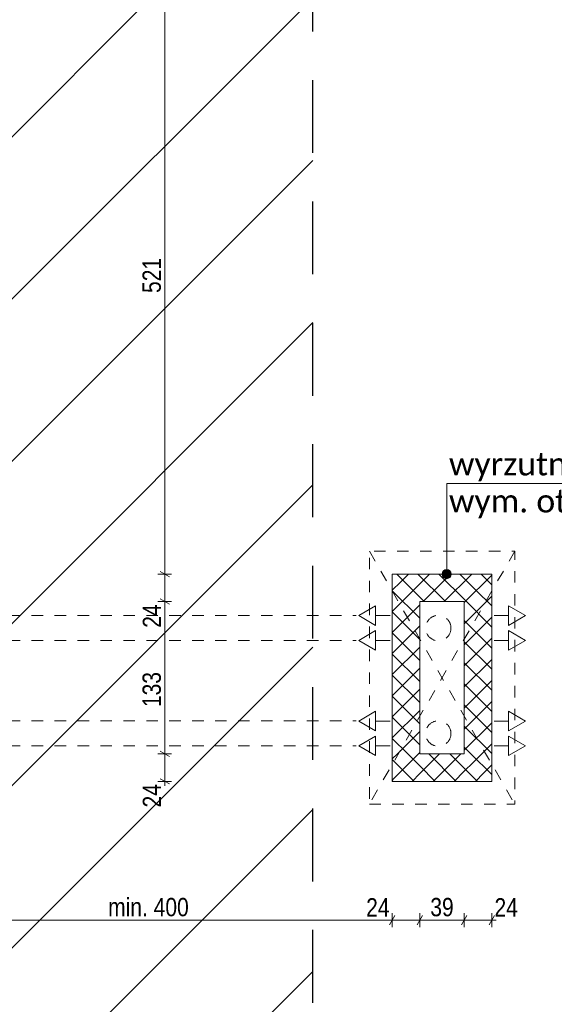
# Model space of a CAD drawing. Header units: centimetres. Extents: x 18292 to 3593338517, y 11794 to 62103.
# Tile 41 of 147: x 30116 to 30583, y 54931 to 55789. Entities that reach past the tile are written whole.
import ezdxf

# ---------------------------------------------------------------- set-up
doc = ezdxf.new("R2010")
doc.units = ezdxf.units.CM
doc.header["$MEASUREMENT"] = 0
doc.linetypes.add('Dashed-002', pattern=[20, 10, -10])
doc.linetypes.add('Long Dashed', pattern=[105.83333, 63.499999, -42.333331])
for name, color, linetype in [('499-Wymiary i opisy', 7, 'Continuous'), ('__PROJEKTOWANE', 7, 'Continuous'), ('__PROJEKTOWANE_CZERPNIE', 7, 'Continuous'), ('__PROJEKTOWANE_WYPOSAŻENIE', 7, 'Continuous')]:
    doc.layers.add(name, color=color, linetype=linetype)
doc.styles.add('GENERATED_STYLE_1', font='txt')
doc.styles.add('GENERATED_STYLE_4', font='txt')
doc.styles.add('GENERATED_STYLE_7', font='txt')
doc.dimstyles.new('GENERATED_STYLE__1', dxfattribs={"dimtxt": 16, "dimasz": 6.08, "dimexe": 0.18, "dimexo": 0.0625, "dimgap": 0.09, "dimtad": 1, "dimtih": 1, "dimtoh": 1, "dimdec": 0, "dimzin": 0, "dimdsep": 46, "dimtxsty": 'GENERATED_STYLE_4', "dimblk": 'ARROWHEAD_2', "dimblk1": 'ARROWHEAD_2', "dimblk2": 'ARROWHEAD_2', "dimcen": 0.09, "dimse1": 1, "dimse2": 1, "dimclrd": 7, "dimclre": 7, "dimclrt": 7, "dimadec": 0, "dimazin": 0, "dimtfac": 1, "dimtdec": 4, "dimtmove": 0, "dimatfit": 3, "dimfxl": 0, "dimtolj": 1, "dimtzin": 0, "dimarcsym": 0})
doc.dimstyles.new('GENERATED_STYLE__4', dxfattribs={"dimtxt": 16, "dimasz": 6.08, "dimexe": 0.18, "dimexo": 0.0625, "dimgap": 0.09, "dimtad": 1, "dimdec": 0, "dimzin": 0, "dimdsep": 46, "dimtxsty": 'GENERATED_STYLE_4', "dimblk": 'ARROWHEAD_2', "dimblk1": 'ARROWHEAD_2', "dimblk2": 'ARROWHEAD_2', "dimcen": 0.09, "dimse1": 1, "dimse2": 1, "dimclrd": 7, "dimclre": 7, "dimclrt": 7, "dimadec": 0, "dimazin": 0, "dimtfac": 1, "dimtdec": 4, "dimtmove": 0, "dimatfit": 3, "dimfxl": 0, "dimtolj": 1, "dimtzin": 0, "dimarcsym": 0})
doc.dimstyles.new('GENERATED_STYLE__6', dxfattribs={"dimtxt": 16, "dimasz": 6.08, "dimexe": 0.18, "dimexo": 0.0625, "dimgap": 0.09, "dimtad": 1, "dimdec": 0, "dimzin": 0, "dimdsep": 46, "dimtxsty": 'GENERATED_STYLE_1', "dimblk": 'ARROWHEAD_2', "dimblk1": 'ARROWHEAD_2', "dimblk2": 'ARROWHEAD_2', "dimcen": 0.09, "dimse1": 1, "dimse2": 1, "dimclrd": 7, "dimclre": 7, "dimclrt": 7, "dimadec": 0, "dimazin": 0, "dimtfac": 1, "dimtdec": 4, "dimtmove": 0, "dimatfit": 3, "dimfxl": 0, "dimtolj": 1, "dimtzin": 0, "dimarcsym": 0})
pattern_1 = [(45, (4868174.165, 3898003.605), (-9.192387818, 9.192387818), []), (135, (4868174.165, 3898003.605), (9.192387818, 9.192387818), [])]

# ---------------------------------------------------------------- blocks, each defined once
blk = doc.blocks.new('*D126', base_point=(4868174.17, 3898003.61))
at = {"layer": '499-Wymiary i opisy', "color": 7, "linetype": 'Continuous', "lineweight": 13}
for p, q in [((31249.77, 59744.18), (31241.77, 59748.8)), ((31245.77, 59746.49), (31245.77, 59750.41)), ((31251.77, 59746.49), (31239.77, 59746.49)), ((31245.77, 52927.49), (31245.77, 59746.49)), ((31251.77, 52927.49), (31239.77, 52927.49)), ((31241.77, 52929.8), (31249.77, 52925.18)), ((31245.77, 52923.58), (31245.77, 52927.49))]:
    blk.add_line(p, q, dxfattribs=at)
at = {"layer": '499-Wymiary i opisy', "color": 7, "lineweight": 13, "insert": (31242.57, 56311.39), "char_height": 16, "attachment_point": 7, "rotation": 90, "style": 'GENERATED_STYLE_1'}
blk.add_mtext('\\A1;{\\pql;\\fArial Narrow|b1|i0|c238|p34;6\xa0819}', dxfattribs=at)
blk = doc.blocks.new('ARROWHEAD_2')
at = {"color": 0, "linetype": 'Continuous', "lineweight": 0}
for p, q in [((0, 0), (-1, 0)), ((-0.38, -0.66), (0.38, 0.66))]:
    blk.add_line(p, q, dxfattribs=at)
blk = doc.blocks.new('*D130', base_point=(4868174.17, 3898003.61))
at = {"layer": '499-Wymiary i opisy', "color": 7, "linetype": 'Continuous', "lineweight": 13}
for p, q in [((31221.77, 55826.49), (31209.77, 55826.49)), ((31211.77, 55828.8), (31219.77, 55824.18)), ((31215.77, 54595.49), (31215.77, 55826.49)), ((31211.77, 54597.8), (31219.77, 54593.18)), ((31221.77, 54595.49), (31209.77, 54595.49))]:
    blk.add_line(p, q, dxfattribs=at)
at = {"layer": '499-Wymiary i opisy', "color": 7, "lineweight": 13, "insert": (31212.57, 55187.95), "char_height": 16, "attachment_point": 7, "rotation": 90, "style": 'GENERATED_STYLE_4'}
blk.add_mtext('\\A1;{\\pql;\\fArial Narrow|b0|i0|c238|p34;1\xa0231}', dxfattribs=at)
blk = doc.blocks.new('*D138', base_point=(4868174.17, 3898003.61))
at = {"layer": '499-Wymiary i opisy', "color": 7, "linetype": 'Continuous', "lineweight": 13}
for p, q in [((31191.77, 55826.49), (31179.77, 55826.49)), ((31181.77, 55828.8), (31189.77, 55824.18)), ((31185.77, 54595.49), (31185.77, 55826.49)), ((31181.77, 54597.8), (31189.77, 54593.18)), ((31191.77, 54595.49), (31179.77, 54595.49))]:
    blk.add_line(p, q, dxfattribs=at)
at = {"layer": '499-Wymiary i opisy', "color": 7, "lineweight": 13, "insert": (31182.57, 55187.95), "char_height": 16, "attachment_point": 7, "rotation": 90, "style": 'GENERATED_STYLE_4'}
blk.add_mtext('\\A1;{\\pql;\\fArial Narrow|b0|i0|c238|p34;1\xa0231}', dxfattribs=at)
blk = doc.blocks.new('*D174', base_point=(4868174.17, 3898003.61))
at = {"layer": '499-Wymiary i opisy', "color": 7, "linetype": 'Continuous', "lineweight": 13}
for p, q in [((30248.94, 55148.99), (30236.94, 55148.99)), ((30238.94, 55151.3), (30246.94, 55146.68)), ((30242.94, 55124.99), (30242.94, 55148.99)), ((30248.94, 55124.99), (30236.94, 55124.99)), ((30238.94, 55127.3), (30246.94, 55122.68)), ((30242.94, 55121.08), (30242.94, 55124.99))]:
    blk.add_line(p, q, dxfattribs=at)
at = {"layer": '499-Wymiary i opisy', "color": 7, "lineweight": 13, "insert": (30239.74, 55102.2), "char_height": 16, "attachment_point": 7, "rotation": 90, "style": 'GENERATED_STYLE_4'}
blk.add_mtext('\\A1;{\\pql;\\fArial Narrow|b0|i0|c238|p34;24}', dxfattribs=at)
blk = doc.blocks.new('*D175', base_point=(4868174.17, 3898003.61))
at = {"layer": '499-Wymiary i opisy', "color": 7, "linetype": 'Continuous', "lineweight": 13}
for p, q in [((30238.94, 55283.95), (30246.94, 55279.33)), ((30248.94, 55281.64), (30236.94, 55281.64)), ((30242.94, 55148.99), (30242.94, 55281.64)), ((30248.94, 55148.99), (30236.94, 55148.99)), ((30238.94, 55151.3), (30246.94, 55146.68))]:
    blk.add_line(p, q, dxfattribs=at)
at = {"layer": '499-Wymiary i opisy', "color": 7, "lineweight": 13, "char_height": 16, "attachment_point": 7, "rotation": 90, "style": 'GENERATED_STYLE_4'}
for s, insert in [('\\A1;{\\pql;\\fArial Narrow|b0|i0|c238|p34;24}', (30239.74, 55258.85)), ('\\A1;{\\pql;\\fArial Narrow|b0|i0|c238|p34;133}', (30239.74, 55189.71))]:
    blk.add_mtext(s, dxfattribs=dict(at, insert=insert))
blk = doc.blocks.new('*D176', base_point=(4868174.17, 3898003.61))
at = {"layer": '499-Wymiary i opisy', "color": 7, "linetype": 'Continuous', "lineweight": 13}
for p, q in [((30248.94, 55305.64), (30236.94, 55305.64)), ((30238.94, 55307.95), (30246.94, 55303.33)), ((30242.94, 55281.64), (30242.94, 55305.64)), ((30238.94, 55283.95), (30246.94, 55279.33)), ((30248.94, 55281.64), (30236.94, 55281.64))]:
    blk.add_line(p, q, dxfattribs=at)
blk = doc.blocks.new('*D177', base_point=(4868174.17, 3898003.61))
at = {"layer": '499-Wymiary i opisy', "color": 7, "linetype": 'Continuous', "lineweight": 13}
for p, q in [((30248.94, 55826.49), (30236.94, 55826.49)), ((30246.94, 55824.18), (30238.94, 55828.8)), ((30242.94, 55826.49), (30242.94, 55830.41)), ((30242.94, 55305.64), (30242.94, 55826.49)), ((30248.94, 55305.64), (30236.94, 55305.64)), ((30238.94, 55307.95), (30246.94, 55303.33))]:
    blk.add_line(p, q, dxfattribs=at)
at = {"layer": '499-Wymiary i opisy', "color": 7, "lineweight": 13, "insert": (30239.74, 55550.71), "char_height": 16, "attachment_point": 7, "rotation": 90, "style": 'GENERATED_STYLE_4'}
blk.add_mtext('\\A1;{\\pql;\\fArial Narrow|b0|i0|c238|p34;521}', dxfattribs=at)
blk = doc.blocks.new('*D257', base_point=(4868174.17, 3898003.61))
at = {"layer": '499-Wymiary i opisy', "color": 7, "linetype": 'Continuous', "lineweight": 13}
for p, q in [((30036.88, 54997.95), (30036.88, 55009.95)), ((30441.29, 54997.95), (30441.29, 55009.95)), ((30039.19, 55007.95), (30034.57, 54999.95)), ((30036.88, 55003.95), (30441.29, 55003.95)), ((30443.6, 55007.95), (30438.98, 54999.95))]:
    blk.add_line(p, q, dxfattribs=at)
at = {"layer": '499-Wymiary i opisy', "color": 7, "lineweight": 13, "char_height": 16, "attachment_point": 7, "style": 'GENERATED_STYLE_4'}
for s, insert in [('\\A1;{\\pql;\\fArial Narrow|b0|i0|c238|p34;min. 400}', (30193.53, 55007.15)), ('\\A1;{\\pql;\\fArial Narrow|b0|i0|c238|p34;24}', (30418.5, 55007.15))]:
    blk.add_mtext(s, dxfattribs=dict(at, insert=insert))
blk = doc.blocks.new('*D258', base_point=(4868174.17, 3898003.61))
at = {"layer": '499-Wymiary i opisy', "color": 7, "linetype": 'Continuous', "lineweight": 13}
for p, q in [((30441.29, 54997.95), (30441.29, 55009.95)), ((30465.29, 54997.95), (30465.29, 55009.95)), ((30443.6, 55007.95), (30438.98, 54999.95)), ((30441.29, 55003.95), (30465.29, 55003.95)), ((30467.6, 55007.95), (30462.98, 54999.95))]:
    blk.add_line(p, q, dxfattribs=at)
blk = doc.blocks.new('*D259', base_point=(4868174.17, 3898003.61))
at = {"layer": '499-Wymiary i opisy', "color": 7, "linetype": 'Continuous', "lineweight": 13}
for p, q in [((30465.29, 54997.95), (30465.29, 55009.95)), ((30504.08, 54997.95), (30504.08, 55009.95)), ((30467.6, 55007.95), (30462.98, 54999.95)), ((30465.29, 55003.95), (30504.08, 55003.95)), ((30506.39, 55007.95), (30501.77, 54999.95))]:
    blk.add_line(p, q, dxfattribs=at)
at = {"layer": '499-Wymiary i opisy', "color": 7, "lineweight": 13, "insert": (30474.44, 55007.15), "char_height": 16, "attachment_point": 7, "style": 'GENERATED_STYLE_4'}
blk.add_mtext('\\A1;{\\pql;\\fArial Narrow|b0|i0|c238|p34;39}', dxfattribs=at)
blk = doc.blocks.new('*D260', base_point=(4868174.17, 3898003.61))
at = {"layer": '499-Wymiary i opisy', "color": 7, "linetype": 'Continuous', "lineweight": 13}
for p, q in [((30504.08, 54997.95), (30504.08, 55009.95)), ((30528.08, 54997.95), (30528.08, 55009.95)), ((30506.39, 55007.95), (30501.77, 54999.95)), ((30504.08, 55003.95), (30528.08, 55003.95)), ((30525.77, 54999.95), (30530.39, 55007.95)), ((30528.08, 55003.95), (30531.99, 55003.95))]:
    blk.add_line(p, q, dxfattribs=at)
at = {"layer": '499-Wymiary i opisy', "color": 7, "lineweight": 13, "insert": (30530.39, 55007.15), "char_height": 16, "attachment_point": 7, "style": 'GENERATED_STYLE_4'}
blk.add_mtext('\\A1;{\\pql;\\fArial Narrow|b0|i0|c238|p34;24}', dxfattribs=at)

msp = doc.modelspace()

# ---------------------------------------------------------------- hatches: boundary and pattern name
at = {"layer": '__PROJEKTOWANE', "linetype": 'Continuous', "lineweight": 13}
h = msp.add_hatch(dxfattribs=at)
h.set_pattern_fill('Bloczki_ceramiczne_kopia_DD', color=150, style=0, pattern_type=2)
h.set_pattern_definition([(45, (4868174.17, 3898003.61), (-70.7106781, 70.7106781), [])])
h.paths.add_polyline_path([(29714.88, 54617.49), (30014.88, 54617.49), (30014.88, 55810.49), (29733.88, 55810.49), (29733.88, 56706.54), (30093.98, 56706.54), (30092.06, 56167.49), (30371.88, 56167.49), (30371.88, 54260.49), (30071.88, 54260.49), (30071.88, 53759.49), (28132.88, 53759.49), (28132.88, 54560.49), (27833.92, 54560.49), (27832.9, 55446.69), (26114.07, 55446.61), (26114.07, 55792.49), (28189.88, 55792.49), (28189.88, 54917.49), (28489.88, 54917.49), (28489.88, 54116.49), (29714.88, 54116.49)])
msp.add_hatch(color=150, dxfattribs=at).paths.add_polyline_path([(30484.73, 55305.64), (30485.03, 55304.11), (30485.9, 55302.81), (30487.2, 55301.94), (30488.73, 55301.64), (30490.26, 55301.94), (30491.55, 55302.81), (30492.42, 55304.11), (30492.73, 55305.64), (30492.42, 55307.17), (30491.55, 55308.47), (30490.26, 55309.33), (30488.73, 55309.64), (30487.2, 55309.33), (30485.9, 55308.47), (30485.03, 55307.17)])
at = {"layer": '__PROJEKTOWANE_CZERPNIE', "linetype": 'Continuous', "lineweight": 0, "true_color": 0x000000}
h = msp.add_hatch(dxfattribs=at)
h.set_pattern_fill('Concrete_Block_000a', color=18, style=0, pattern_type=2)
h.set_pattern_definition(pattern_1)
h.paths.add_polyline_path([(30465.29, 55281.64), (30504.08, 55281.64), (30528.08, 55305.64), (30441.29, 55305.64)])
h = msp.add_hatch(dxfattribs=at)
h.set_pattern_fill('Concrete_Block_000a', color=18, style=0, pattern_type=2)
h.set_pattern_definition(pattern_1)
h.paths.add_polyline_path([(30465.29, 55148.99), (30465.29, 55281.64), (30441.29, 55305.64), (30441.29, 55148.99)])
h = msp.add_hatch(dxfattribs=at)
h.set_pattern_fill('Concrete_Block_000a', color=18, style=0, pattern_type=2)
h.set_pattern_definition(pattern_1)
h.paths.add_polyline_path([(30528.08, 55148.99), (30528.08, 55305.64), (30504.08, 55281.64), (30504.08, 55148.99)])
h = msp.add_hatch(dxfattribs=at)
h.set_pattern_fill('Concrete_Block_000a', color=18, style=0, pattern_type=2)
h.set_pattern_definition(pattern_1)
h.paths.add_polyline_path([(30465.29, 55148.99), (30441.29, 55148.99), (30441.29, 55124.99)])
h = msp.add_hatch(dxfattribs=at)
h.set_pattern_fill('Concrete_Block_000a', color=18, style=0, pattern_type=2)
h.set_pattern_definition(pattern_1)
h.paths.add_polyline_path([(30465.29, 55148.99), (30441.29, 55124.99), (30465.29, 55124.99)])
h = msp.add_hatch(dxfattribs=at)
h.set_pattern_fill('Concrete_Block_000a', color=18, style=0, pattern_type=2)
h.set_pattern_definition(pattern_1)
h.paths.add_polyline_path([(30504.08, 55148.99), (30465.29, 55148.99), (30465.29, 55124.99), (30504.08, 55124.99)])
h = msp.add_hatch(dxfattribs=at)
h.set_pattern_fill('Concrete_Block_000a', color=18, style=0, pattern_type=2)
h.set_pattern_definition(pattern_1)
h.paths.add_polyline_path([(30504.08, 55148.99), (30528.08, 55124.99), (30528.08, 55148.99)])
h = msp.add_hatch(dxfattribs=at)
h.set_pattern_fill('Concrete_Block_000a', color=18, style=0, pattern_type=2)
h.set_pattern_definition(pattern_1)
h.paths.add_polyline_path([(30504.08, 55124.99), (30528.08, 55124.99), (30504.08, 55148.99)])

# ---------------------------------------------------------------- linework, layer by layer
at = {"layer": '__PROJEKTOWANE', "color": 150, "linetype": 'Continuous', "lineweight": 13}
for p, q in [((30488.73, 55384.51), (30488.73, 55309.64)), ((30873.75, 55384.51), (30488.73, 55384.51))]:
    msp.add_line(p, q, dxfattribs=at)
at = {"layer": '__PROJEKTOWANE', "color": 7, "linetype": 'Continuous', "lineweight": 13}
for p, q in [((30411.99, 55269.42), (30426.72, 55277.92)), ((30426.72, 55277.92), (30426.72, 55260.92)), ((30557.37, 55269.42), (30542.65, 55277.92)), ((30542.65, 55260.92), (30542.65, 55277.92)), ((30411.99, 55269.42), (30426.72, 55260.92)), ((30439.36, 55269.42), (30426.72, 55269.42)), ((30530, 55269.42), (30542.65, 55269.42)), ((30557.37, 55269.42), (30542.65, 55260.92)), ((30411.99, 55247.87), (30426.72, 55256.37)), ((30426.72, 55256.37), (30426.72, 55239.37)), ((30557.37, 55247.87), (30542.65, 55256.37)), ((30542.65, 55239.37), (30542.65, 55256.37)), ((30411.99, 55247.87), (30426.72, 55239.37)), ((30439.36, 55247.87), (30426.72, 55247.87)), ((30530, 55247.87), (30542.65, 55247.87)), ((30557.37, 55247.87), (30542.65, 55239.37)), ((30411.99, 55177.52), (30426.72, 55186.02)), ((30426.72, 55186.02), (30426.72, 55169.02)), ((30557.37, 55177.52), (30542.65, 55186.02)), ((30542.65, 55169.02), (30542.65, 55186.02)), ((30411.99, 55177.52), (30426.72, 55169.02)), ((30439.36, 55177.52), (30426.72, 55177.52)), ((30530, 55177.52), (30542.65, 55177.52)), ((30557.37, 55177.52), (30542.65, 55169.02)), ((30411.99, 55155.96), (30426.72, 55164.46)), ((30426.72, 55164.46), (30426.72, 55147.46)), ((30557.37, 55155.96), (30542.65, 55164.46)), ((30542.65, 55147.46), (30542.65, 55164.46)), ((30411.99, 55155.96), (30426.72, 55147.46)), ((30439.36, 55155.96), (30426.72, 55155.96)), ((30530, 55155.96), (30542.65, 55155.96)), ((30557.37, 55155.96), (30542.65, 55147.46))]:
    msp.add_line(p, q, dxfattribs=at)
at = {"layer": '__PROJEKTOWANE', "color": 7, "linetype": 'Long Dashed', "lineweight": 25, "flags": 128}
msp.add_lwpolyline([(27830.97, 55446.62), (27834.01, 54560.49), (28132.88, 54560.49), (28132.88, 53759.49), (30071.88, 53759.49), (30071.88, 54260.49), (30371.88, 54260.49), (30371.88, 56167.49), (30092.06, 56167.49), (30093.88, 56678.32)], dxfattribs=at)
at = {"layer": '__PROJEKTOWANE', "color": 150, "linetype": 'Continuous', "lineweight": 13}
msp.add_circle((30488.73, 55305.64), 4, dxfattribs=at)
at = {"layer": '__PROJEKTOWANE_CZERPNIE', "color": 150, "linetype": 'Continuous', "lineweight": 13, "flags": 128}
for points in [[(30528.08, 55305.64), (30441.29, 55305.64)], [(30441.29, 55305.64), (30441.29, 55124.99)], [(30528.08, 55124.99), (30528.08, 55305.64)], [(30465.29, 55281.64), (30504.08, 55281.64)], [(30465.29, 55148.99), (30465.29, 55281.64)], [(30504.08, 55281.64), (30504.08, 55148.99)], [(30504.08, 55148.99), (30465.29, 55148.99)], [(30441.29, 55124.99), (30465.29, 55124.99)], [(30465.29, 55124.99), (30504.08, 55124.99)], [(30528.08, 55124.99), (30504.08, 55124.99)]]:
    msp.add_lwpolyline(points, dxfattribs=at)
at = {"layer": '__PROJEKTOWANE_WYPOSAŻENIE', "color": 7, "linetype": 'Dashed-002', "lineweight": 13}
for p, q in [((30421.29, 55325.64), (30548.08, 55104.99)), ((30548.08, 55325.64), (30421.29, 55104.99))]:
    msp.add_line(p, q, dxfattribs=at)
at = {"layer": '__PROJEKTOWANE_WYPOSAŻENIE', "color": 7, "linetype": 'Dashed-002', "lineweight": 13, "flags": 128}
msp.add_lwpolyline([(30421.29, 55104.99), (30548.08, 55104.99), (30548.08, 55325.64), (30421.29, 55325.64)], close=True, dxfattribs=at)
for points in [[(29986.88, 55269.64), (30409.88, 55269.64)], [(29986.88, 55247.7), (30409.88, 55247.7)], [(29986.88, 55177.74), (30409.88, 55177.74)], [(29986.88, 55155.8), (30409.88, 55155.8)]]:
    msp.add_lwpolyline(points, dxfattribs=at)
at = {"layer": '__PROJEKTOWANE_WYPOSAŻENIE', "color": 7, "linetype": 'Dashed-002', "lineweight": 13}
for centre in [(30481.41, 55258.57), (30481.41, 55166.67)]:
    msp.add_circle(centre, 11.07, dxfattribs=at)

# ---------------------------------------------------------------- texts
at = {"layer": '__PROJEKTOWANE', "color": 150, "linetype": 'Continuous', "lineweight": 13, "insert": (30490.67, 55354.37), "char_height": 20, "attachment_point": 7, "line_spacing_factor": 0.967313, "style": 'GENERATED_STYLE_7'}
msp.add_mtext('\\A1;{\\pql;\\fCalibri Light|b0|i0|c238|p34;wyrzutnia zbiorcza murowana \\P\\pql;\\fCalibri Light|b0|i0|c238|p34;wym. otworu netto 20x50cm}', dxfattribs=at)

# ---------------------------------------------------------------- dimensions: what is measured, and where the dimension line sits
at = {"layer": '499-Wymiary i opisy', "color": 7, "linetype": 'Continuous', "lineweight": 13}
for base, p1, p2, dimstyle, picture, middle in [((31245.77, 59746.49), (24264.88, 52927.49), (25791.88, 59746.49), 'GENERATED_STYLE__6', '*D126', (31234.57, 56338.88)), ((30242.94, 55826.49), (30441.29, 55305.64), (30036.88, 55826.49), 'GENERATED_STYLE__4', '*D177', (30231.74, 55569)), ((31215.77, 55826.49), (30036.88, 54595.49), (30036.88, 55826.49), 'GENERATED_STYLE__4', '*D130', (31204.57, 55215.44)), ((31185.77, 55826.49), (30036.88, 54595.49), (30036.88, 55826.49), 'GENERATED_STYLE__4', '*D138', (31174.57, 55215.44)), ((30242.94, 55305.64), (30465.29, 55281.64), (30441.29, 55305.64), 'GENERATED_STYLE__4', '*D176', (30231.74, 55271.04)), ((30242.94, 55281.64), (30465.29, 55148.99), (30465.29, 55281.64), 'GENERATED_STYLE__4', '*D175', (30231.74, 55208.01)), ((30242.94, 55148.99), (30441.29, 55124.99), (30465.29, 55148.99), 'GENERATED_STYLE__4', '*D174', (30231.74, 55114.4))]:
    dim = msp.add_linear_dim(base=base, p1=p1, p2=p2, angle=90, dimstyle=dimstyle, dxfattribs=at)
    dim.commit()
    dim.dimension.update_dxf_attribs({"geometry": picture, "text_midpoint": middle, "dimtype": 160, "text_rotation": 90})
dim = msp.add_linear_dim(base=(30441.29, 55003.95), p1=(30036.88, 55210.99), p2=(30441.29, 55124.99), text='min. 400', dimstyle='GENERATED_STYLE__1', dxfattribs=at)
dim.commit()
dim.dimension.update_dxf_attribs({"geometry": '*D257', "text_midpoint": (30236.22, 55015.15), "dimtype": 160})
for base, p1, p2, picture, middle in [((30465.29, 55003.95), (30441.29, 55124.99), (30465.29, 55148.99), '*D258', (30430.69, 55015.15)), ((30504.08, 55003.95), (30465.29, 55148.99), (30504.08, 55148.99), '*D259', (30486.64, 55015.15)), ((30528.08, 55003.95), (30504.08, 55148.99), (30528.08, 55124.99), '*D260', (30542.59, 55015.15))]:
    dim = msp.add_linear_dim(base=base, p1=p1, p2=p2, dimstyle='GENERATED_STYLE__1', dxfattribs=at)
    dim.commit()
    dim.dimension.update_dxf_attribs({"geometry": picture, "text_midpoint": middle, "dimtype": 160})

doc.saveas('drawing.dxf')
